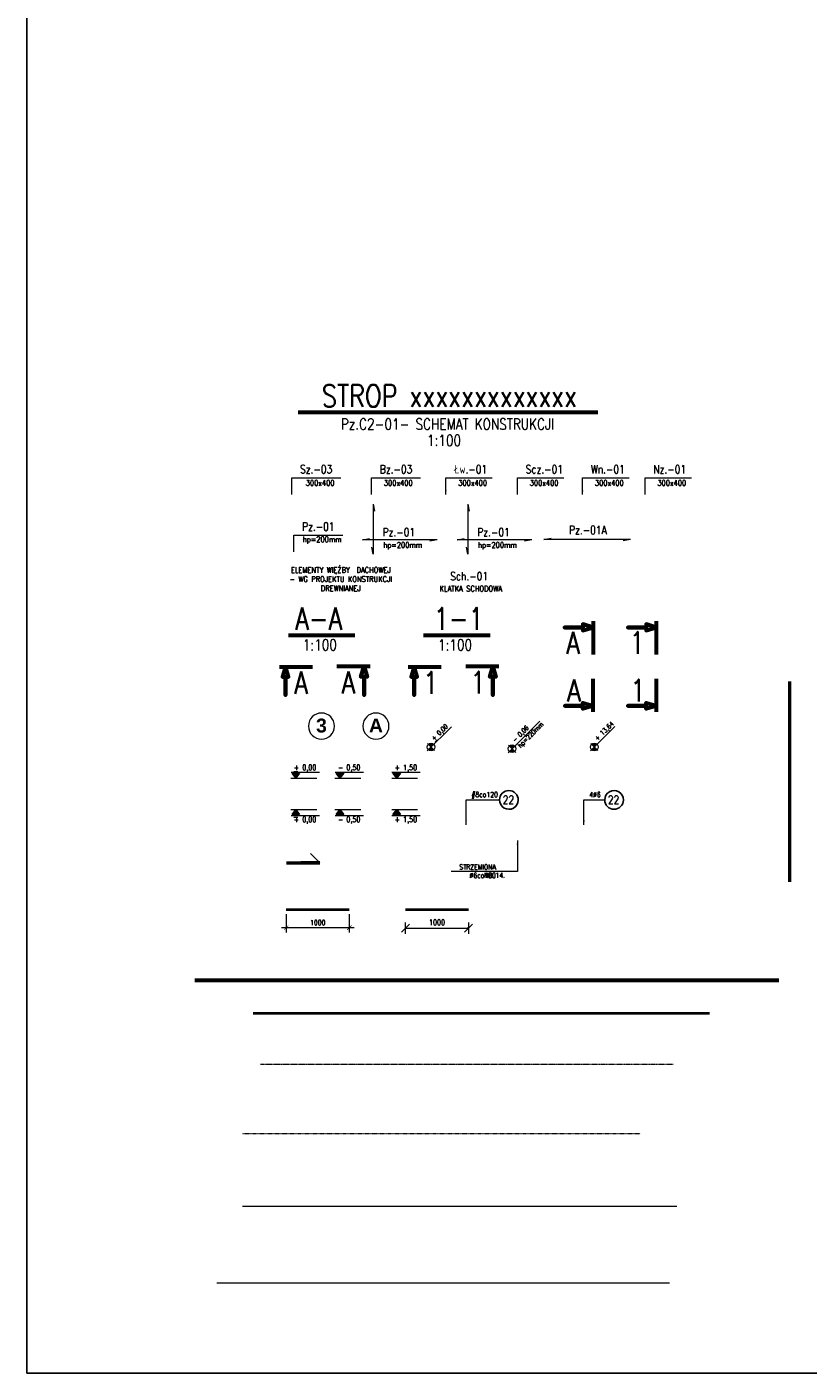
# Model space of a CAD drawing. Extents: x -1474 to 137527, y -471 to 75879.
# Tile 7 of 16: x 28900 to 41273, y 33210 to 54544. Entities that reach past the tile are written whole.
import ezdxf
from ezdxf.enums import TextEntityAlignment as Align

# ---------------------------------------------------------------- set-up
doc = ezdxf.new("R2010")
doc.units = 0
doc.header["$LTSCALE"] = 8
doc.header["$MEASUREMENT"] = 0
doc.linetypes.add('DASHDOT', pattern=[1, 0.5, -0.25, 0, -0.25])
doc.linetypes.add('HIDDEN', pattern=[0.375, 0.25, -0.125])
for name, color, linetype, lineweight in [('P-Linia1', 3, 'Continuous', 40), ('P-Linia2', 2, 'Continuous', 25), ('P-Linia3', 6, 'Continuous', 60), ('P-Linia4', 253, 'Continuous', 5), ('P-Linia5', 4, 'Continuous', 60), ('P-Opis', 1, 'Continuous', 18), ('P-Osie', 1, 'DASHDOT', 18), ('P-Przerywana', 13, 'HIDDEN', 9), ('P-Szraf', 251, 'Continuous', 5), ('P-Wymiar', 254, 'Continuous', 9), ('P-Zbrojenie', 4, 'Continuous', 50)]:
    doc.layers.add(name, color=color, linetype=linetype, lineweight=lineweight)
doc.styles.add('CDMSTYLE', font='simplex.shx', dxfattribs={"width": 0.8})
doc.styles.add('ROMANS', font='romans.shx', dxfattribs={"width": 0.7})
doc.styles.add('SIMPLEX', font='simplex.shx', dxfattribs={"width": 0.8})
doc.styles.add('STYLE10', font='arialbd.ttf')
doc.dimstyles.new('A50', dxfattribs={"dimscale": 50, "dimtxt": 1.75, "dimasz": 0.1, "dimexe": 0, "dimexo": 0, "dimgap": 1, "dimtad": 1, "dimdec": 4, "dimrnd": 0.1, "dimdsep": 46, "dimtxsty": 'ROMANS', "dimblk": '[[[[[[[[', "dimcen": 2, "dimdle": 2, "dimse1": 1, "dimse2": 1, "dimclrd": 256, "dimclrt": 1, "dimadec": 0, "dimazin": 0, "dimtfac": 1, "dimtdec": 4, "dimtix": 1, "dimtmove": 2, "dimatfit": 3, "dimldrblk": '[[[[[[[[', "dimfxl": 1, "dimtvp": 0.6, "dimtolj": 1, "dimlwd": -1, "dimarcsym": 0})
doc.dimstyles.new('C_1_50', dxfattribs={"dimscale": 0.1, "dimtxt": 800, "dimasz": 700, "dimexe": 750, "dimexo": 750, "dimgap": 400, "dimtad": 1, "dimdec": 1, "dimrnd": 1, "dimzin": 9, "dimtxsty": 'CDMSTYLE', "dimblk": 'ARCHTICK', "dimcen": 700, "dimdle": 750, "dimclrd": 256, "dimclre": 256, "dimclrt": 1, "dimadec": 1, "dimazin": 2, "dimtfac": 1, "dimtdec": 1, "dimtix": 1, "dimtmove": 2, "dimatfit": 3, "dimfxl": 1500, "dimtvp": 1, "dimtolj": 1, "dimtzin": 0, "dimlwd": -1, "dimlwe": -1, "dimarcsym": 0})

# ---------------------------------------------------------------- blocks, each defined once
blk = doc.blocks.new('_ArchTick')
at = {"color": 0, "linetype": 'ByBlock', "const_width": 0.15}
blk.add_lwpolyline([(-0.5, -0.5), (0.5, 0.5)], dxfattribs=at)
blk = doc.blocks.new('POZ')
at = {"layer": 'P-Linia4', "lineweight": 25}
blk.add_hatch(color=1, dxfattribs=at).paths.add_polyline_path([(-10585, -30733), (-10720, -30733), (-10652, -30824)])
for p, q in [((-10720, -30733), (-10652, -30824)), ((-10720, -30733), (-10585, -30733)), ((-10652, -30824), (-10585, -30733)), ((-10652, -30824), (-10652, -30824))]:
    blk.add_line(p, q, dxfattribs=at)
blk = doc.blocks.new('[[[[[[[[')
at = {"layer": 'P-Wymiar'}
for p, q in [((-12.7, -12.7), (12.7, 12.7)), ((0, 0), (-4.6, 0)), ((0, 18), (0, -18))]:
    blk.add_line(p, q, dxfattribs=at)
blk = doc.blocks.new('*D9')
at = {"layer": 'Defpoints', "color": 0, "transparency": 16777216}
for p in [(34896, 40557), (35896, 40557), (35896, 40261)]:
    blk.add_point(p, dxfattribs=at)
at = {"layer": 'P-Wymiar', "transparency": 16777216}
blk.add_line((34901, 40261), (35891, 40261), dxfattribs=at)
at = {"layer": 'P-Wymiar', "transparency": 16777216, "xscale": 5, "yscale": 5, "zscale": 5, "rotation": 180}
blk.add_blockref('[[[[[[[[', (34896, 40261), dxfattribs=at)
at = {"layer": 'P-Wymiar', "transparency": 16777216, "xscale": 5, "yscale": 5, "zscale": 5}
blk.add_blockref('[[[[[[[[', (35896, 40261), dxfattribs=at)
at = {"layer": 'P-Wymiar', "color": 1, "transparency": 16777216, "insert": (35396, 40354), "char_height": 87.5, "attachment_point": 5, "style": 'ROMANS'}
blk.add_mtext('\\A1;1000', dxfattribs=at)
blk = doc.blocks.new('*D10')
at = {"layer": 'Defpoints', "color": 0, "transparency": 16777216}
for p in [(33007, 40557), (34007, 40557), (34007, 40270)]:
    blk.add_point(p, dxfattribs=at)
at = {"layer": 'P-Wymiar', "transparency": 16777216}
for p, q in [((33007, 40482), (33007, 40195)), ((34007, 40482), (34007, 40195)), ((32932, 40270), (34082, 40270))]:
    blk.add_line(p, q, dxfattribs=at)
at = {"layer": 'P-Wymiar', "transparency": 16777216, "xscale": 70, "yscale": 70, "zscale": 70, "rotation": 180}
blk.add_blockref('_ArchTick', (33007, 40270), dxfattribs=at)
at = {"layer": 'P-Wymiar', "transparency": 16777216, "xscale": 70, "yscale": 70, "zscale": 70}
blk.add_blockref('_ArchTick', (34007, 40270), dxfattribs=at)
at = {"layer": 'P-Wymiar', "color": 1, "transparency": 16777216, "insert": (33507, 40350), "char_height": 80, "attachment_point": 5, "style": 'CDMSTYLE'}
blk.add_mtext('\\A1;1000', dxfattribs=at)

msp = doc.modelspace()

# ---------------------------------------------------------------- hatches: boundary and pattern name
at = {"layer": 'P-Linia4'}
h = msp.add_hatch(color=1, dxfattribs=at)
h.paths.add_polyline_path([(36543.01105, 43146.52543), (36585.81918, 43103.7173), (36628.62731, 43146.52543, 0.4142135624)])
h.paths.add_polyline_path([(36585.81918, 43103.7173), (36543.01105, 43060.90917, 0.4142135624), (36628.62731, 43060.90917)])
at = {"layer": 'P-Opis'}
h = msp.add_hatch(color=256, dxfattribs=at)
h.paths.add_polyline_path([(35258.63975, 43174.07167), (35301.44788, 43131.26353), (35344.25602, 43174.07167, 0.4142135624)])
h.paths.add_polyline_path([(35301.44788, 43131.26353), (35258.63975, 43088.4554, 0.4142135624), (35344.25602, 43088.4554)])
h = msp.add_hatch(color=256, dxfattribs=at)
h.paths.add_polyline_path([(37845.57004, 43175.06144), (37888.37817, 43132.25331), (37931.1863, 43175.06144, 0.4142135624)])
h.paths.add_polyline_path([(37888.37817, 43132.25331), (37845.57004, 43089.44518, 0.4142135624), (37931.1863, 43089.44518)])

# ---------------------------------------------------------------- linework, layer by layer
for p, q in [((28900.37442, 33210.17679), (28900.37442, 75878.71132)), ((53646.34407, 33210.17679), (28900.37442, 33210.17679))]:
    msp.add_line(p, q)
at = {"layer": 'P-Linia1'}
for p, q in [((33007.03554, 40557.39268), (34007.03554, 40557.39268)), ((34896.12009, 40557.39268), (35896.12009, 40557.39268)), ((32486.02091, 38915.95783), (39713.31066, 38915.95783))]:
    msp.add_line(p, q, dxfattribs=at)
at = {"layer": 'P-Linia2', "color": 2}
for points in [[(36385.92696, 42294.52253, -1), (36683.25354, 42292.44227, -1)], [(38051.87462, 42294.52253, -1), (38349.20119, 42292.44227, -1)]]:
    msp.add_lwpolyline(points, format="xyb", close=True, dxfattribs=at)
at = {"layer": 'P-Linia3', "color": 6, "linetype": 'Continuous'}
for p, q in [((33198.87981, 48441.19535), (37944.67679, 48441.19535)), ((33042.80372, 44902.25793), (34095.52699, 44902.25793)), ((35184.32199, 44902.25793), (36237.04526, 44902.25793))]:
    msp.add_line(p, q, dxfattribs=at)
at = {"layer": 'P-Linia3', "color": 6, "flags": 128}
for points in [[(37867.8396, 45125.78779), (37867.8396, 45028.58779), (37705.8396, 45077.18779), (37705.8396, 45028.58779), (37416.24363, 45028.58779), (37705.8396, 45028.58779), (37705.8396, 44979.98779), (37867.8396, 45028.58779), (37867.8396, 44599.8774)], [(38868.32996, 45125.78779), (38868.32996, 45028.58779), (38706.32996, 45077.18779), (38706.32996, 45028.58779), (38416.73399, 45028.58779), (38706.32996, 45028.58779), (38706.32996, 44979.98779), (38868.32996, 45028.58779), (38868.32996, 44599.8774)], [(32898.49547, 44404.18923), (32995.69547, 44404.18923), (32947.09547, 44242.18923), (32995.69547, 44242.18923), (32995.69547, 43952.59326), (32995.69547, 44242.18923), (33044.29547, 44242.18923), (32995.69547, 44404.18923), (33424.40586, 44404.18923)], [(34336.75743, 44406.38634), (34239.55743, 44406.38634), (34288.15743, 44244.38634), (34239.55743, 44244.38634), (34239.55743, 43954.79036), (34239.55743, 44244.38634), (34190.95743, 44244.38634), (34239.55743, 44406.38634), (33810.84704, 44406.38634)], [(34938.13419, 44404.18923), (35035.33419, 44404.18923), (34986.73419, 44242.18923), (35035.33419, 44242.18923), (35035.33419, 43952.59326), (35035.33419, 44242.18923), (35083.93419, 44242.18923), (35035.33419, 44404.18923), (35464.04458, 44404.18923)], [(36376.39615, 44406.38634), (36279.19615, 44406.38634), (36327.79615, 44244.38634), (36279.19615, 44244.38634), (36279.19615, 43954.79036), (36279.19615, 44244.38634), (36230.59615, 44244.38634), (36279.19615, 44406.38634), (35850.48576, 44406.38634)], [(37870.03671, 43687.52583), (37870.03671, 43784.72583), (37708.03671, 43736.12583), (37708.03671, 43784.72583), (37418.44074, 43784.72583), (37708.03671, 43784.72583), (37708.03671, 43833.32583), (37870.03671, 43784.72583), (37870.03671, 44213.43622)], [(38870.52707, 43687.52583), (38870.52707, 43784.72583), (38708.52707, 43736.12583), (38708.52707, 43784.72583), (38418.93109, 43784.72583), (38708.52707, 43784.72583), (38708.52707, 43833.32583), (38870.52707, 43784.72583), (38870.52707, 44213.43622)]]:
    msp.add_lwpolyline(points, dxfattribs=at)
at = {"layer": 'P-Linia4'}
for p, q in [((34384.75061, 46983.00448), (34384.75061, 46187.10086)), ((34384.75061, 46983.00448), (34406.85947, 46870.32778)), ((35884.28837, 46983.00448), (35884.28837, 46187.10086)), ((35884.28837, 46983.00448), (35906.39722, 46870.32778)), ((34213.98253, 46416.76608), (34326.65923, 46438.87493)), ((35395.89628, 46416.76608), (34213.98253, 46416.76608)), ((34384.75061, 46187.10086), (34362.64176, 46299.77756)), ((35395.89628, 46416.76608), (35283.21958, 46394.65722)), ((35713.52028, 46416.76608), (35826.19698, 46438.87493)), ((36895.43403, 46416.76608), (35713.52028, 46416.76608)), ((35884.28837, 46187.10086), (35862.17951, 46299.77756)), ((36895.43403, 46416.76608), (36782.75733, 46394.65722)), ((37089.89073, 46420.33993), (37202.56743, 46442.44879)), ((38458.72661, 46420.33993), (37089.89073, 46420.33993)), ((38458.72661, 46420.33993), (38346.04991, 46398.23108)), ((36524.60314, 43042.50125), (37024.50035, 43542.39846)), ((35240.23184, 43070.04749), (35624.85401, 43454.66966)), ((37827.16212, 43071.03727), (38211.78429, 43455.65943)), ((35244.86821, 43187.84321), (35358.02756, 43074.68386)), ((36529.23951, 43160.29697), (36642.39886, 43047.13763)), ((37831.7985, 43188.83298), (37944.95784, 43075.67364)), ((33083.96842, 42735.9494), (33533.67083, 42735.9494)), ((33783.20374, 42735.9494), (34232.90615, 42735.9494)), ((34681.80067, 42735.9494), (35131.50307, 42735.9494)), ((33080.75614, 42640.19141), (33490.49661, 42640.19141)), ((33779.99146, 42640.19141), (34189.73193, 42640.19141)), ((34678.58839, 42640.19141), (35088.32886, 42640.19141)), ((33080.75614, 42142.69715), (33490.49661, 42142.69715)), ((33083.96842, 42046.93916), (33533.67083, 42046.93916)), ((33779.99146, 42142.69715), (34189.73193, 42142.69715)), ((33783.20374, 42046.93916), (34232.90615, 42046.93916)), ((34678.58839, 42142.69715), (35088.32886, 42142.69715)), ((34681.80067, 42046.93916), (35131.50307, 42046.93916))]:
    msp.add_line(p, q, dxfattribs=at)
at = {"layer": 'P-Linia4', "color": 2}
msp.add_line((33389.93384, 41445.59366), (33539.93384, 41295.59366), dxfattribs=at)
at = {"layer": 'P-Linia4', "ltscale": 0.05}
for points in [[(33772.22442, 43464.14302, 1), (33359.26074, 43464.14302, 1)], [(34635.1881, 43464.14302, 1), (34222.22441, 43464.14302, 1)]]:
    msp.add_lwpolyline(points, format="xyb", close=True, dxfattribs=at)
at = {"layer": 'P-Linia4'}
for centre in [(35301.44788, 43131.26353), (36585.81918, 43103.7173), (37888.37817, 43132.25331)]:
    msp.add_circle(centre, 60.53984, dxfattribs=at)
at = {"layer": 'P-Linia5'}
msp.add_line((31560.92801, 39435.89737), (40811.85887, 39435.89737), dxfattribs=at)
at = {"layer": 'P-Opis'}
for p, q in [((35368.11792, 43215.15966), (35399.39776, 43248.10081)), ((33127.64991, 42744.74767), (33188.86746, 42744.74767)), ((33127.64991, 42023.00827), (33188.86746, 42023.00827))]:
    msp.add_line(p, q, dxfattribs=at)
at = {"layer": 'P-Osie'}
msp.add_line((32312.56597, 37009.51285), (38614.76281, 37009.51285), dxfattribs=at)
at = {"layer": 'P-Przerywana'}
msp.add_line((32601.65766, 38107.16299), (39135.12764, 38107.16299), dxfattribs=at)
at = {"layer": 'P-Szraf'}
msp.add_line((32312.56597, 35854.09182), (39192.94583, 35854.09182), dxfattribs=at)
at = {"layer": 'P-Wymiar'}
msp.add_line((31907.83789, 34640.89956), (39077.30944, 34640.89956), dxfattribs=at)
at = {"layer": 'P-Zbrojenie'}
for p, q in [((40985.31381, 40995.71582), (40985.31381, 44173.12395)), ((33014.45656, 41295.59366), (33539.93384, 41295.59366)), ((33539.93384, 41295.59366), (33239.93384, 41295.59366)), ((33539.93384, 41295.59366), (33364.93384, 41295.59366)), ((33539.93384, 41295.59366), (33389.93384, 41295.59366))]:
    msp.add_line(p, q, dxfattribs=at)

# ---------------------------------------------------------------- block references
at = {"layer": 'P-Linia4', "lineweight": 25, "xscale": 0.8775000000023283, "yscale": 0.8775000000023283, "zscale": 0.8775000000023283}
for p in [(42506.7612, 69688.15348), (43205.99652, 69688.15348), (44104.59344, 69688.15348)]:
    msp.add_blockref('POZ', p, dxfattribs=at)
at = {"layer": 'P-Linia4', "lineweight": 25, "xscale": -0.8775000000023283, "yscale": 0.8775000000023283, "zscale": 0.8775, "rotation": 180}
for p in [(42506.7612, 15094.73508), (43205.99652, 15094.73508), (44104.59344, 15094.73508)]:
    msp.add_blockref('POZ', p, dxfattribs=at)

# ---------------------------------------------------------------- texts
at = {"layer": 'P-Linia1', "color": 3, "linetype": 'Continuous', "insert": (35562.31569, 48249.79607), "char_height": 175, "width": 10389.9206588, "attachment_point": 5, "style": 'SIMPLEX'}
msp.add_mtext('Pz.C2-01- SCHEMAT KONSTRUKCJI', dxfattribs=at)
at = {"layer": 'P-Linia1', "color": 3, "linetype": 'Continuous', "char_height": 175, "attachment_point": 1, "style": 'SIMPLEX'}
for insert in [(35237.39449, 48079.99014), (33270.23109, 44838.54174), (35411.74937, 44838.54174)]:
    msp.add_mtext('1:100', dxfattribs=dict(at, insert=insert))
at = {"layer": 'P-Linia1', "color": 3, "char_height": 131.25, "attachment_point": 4, "style": 'CDMSTYLE'}
for s, insert in [('{\\Fsimplex.shx|c238;S}z.-03', (33227.42547, 47534.53059)), ('{\\Fsimplex.shx|c238;B}z.-03', (34490.63809, 47534.53059)), ('{\\Fsimplex.shx|c238;Łw}.-0{\\Fsimplex.shx|c238;1}', (35669.41576, 47534.53059)), ('{\\Fsimplex.shx|c238;Scz}.-0{\\Fsimplex.shx|c238;1}', (36800.68493, 47534.53059)), ('{\\Fsimplex.shx|c238;Wn}.-0{\\Fsimplex.shx|c238;1}', (37834.66337, 47534.53059)), ('{\\Fsimplex.shx|c238;Nz}.-0{\\Fsimplex.shx|c238;1}', (38823.68625, 47534.53059)), ('{\\Fsimplex.shx|c238;Pz.-01}', (33259.50906, 46626.30875)), ('{\\Fsimplex.shx|c238;Pz.-01}', (34535.55155, 46536.94655)), ('{\\Fsimplex.shx|c238;Pz.-01}', (36035.0893, 46536.94655)), ('Pz.-01A', (37488.91997, 46570.97855)), ('{\\Fsimplex.shx|c238;Sch.-01}', (35605.09425, 45839.52728))]:
    msp.add_mtext(s, dxfattribs=dict(at, insert=insert))
at = {"layer": 'P-Linia3', "color": 6, "style": 'SIMPLEX', "width": 0.8}
for s, p in [('A', (37443.93241, 44784.78618)), ('1', (38444.42277, 44784.78618)), ('A', (33135.98054, 44151.96152)), ('A', (33885.93902, 44154.15863)), ('1', (35175.61926, 44151.96152)), ('1', (35925.57774, 44154.15863)), ('A', (37458.40337, 44029.18588)), ('1', (38458.89372, 44029.18588))]:
    msp.add_text(s, height=350, dxfattribs=at).set_placement(p, align=Align.MIDDLE_LEFT)
at = {"layer": 'P-Linia3', "color": 6, "linetype": 'Continuous', "char_height": 350, "style": 'SIMPLEX'}
for s, insert, attachment_point in [('STROP {\\Fsimplex.shx|c238;xxxxxxxxxxxxx}', (35593.63794, 48696.65842), 5), ('A-A', (33151.588, 45166.69352), 4), ('{\\Fsimplex.shx|c238;1}-{\\Fsimplex.shx|c238;1}', (35344.44494, 45166.69352), 4)]:
    msp.add_mtext(s, dxfattribs=dict(at, insert=insert, attachment_point=attachment_point))
at = {"layer": 'P-Linia4', "color": 1, "lineweight": 25, "char_height": 87.75, "attachment_point": 4, "style": 'SIMPLEX'}
for s, insert in [('{\\Fsimplex.shx|c238;+} {\\Fsimplex.shx|c238;0,00}', (33127.64991, 42794.38737)), ('{\\Fsimplex.shx|c238;+} {\\Fsimplex.shx|c238;1,50}', (34725.48216, 42794.38737)), ('- 0,{\\Fsimplex.shx|c238;50}', (33826.88523, 42794.38737)), ('{\\Fsimplex.shx|c238;+} {\\Fsimplex.shx|c238;0,00}', (33127.64991, 41973.36857)), ('- 0,{\\Fsimplex.shx|c238;50}', (33826.88523, 41973.36857)), ('{\\Fsimplex.shx|c238;+} {\\Fsimplex.shx|c238;1,50}', (34725.48216, 41973.36857))]:
    msp.add_mtext(s, dxfattribs=dict(at, insert=insert))
at = {"layer": 'P-Linia5', "insert": (36474.0207, 41058.57739), "char_height": 80, "width": 1825.6882908, "attachment_point": 9, "style": 'CDMSTYLE'}
msp.add_mtext('{\\Fsimplex.shx|c238;NR 14.}', dxfattribs=at)
at = {"layer": 'P-Opis', "linetype": 'Continuous', "ltscale": 0.05, "style": 'STYLE10'}
for s, p in [('3', (33565.74258, 43472.71444)), ('A', (34428.70626, 43472.71444))]:
    msp.add_text(s, height=220, dxfattribs=at).set_placement(p, align=Align.MIDDLE_CENTER)
at = {"layer": 'P-Opis', "char_height": 131.25, "attachment_point": 5, "style": 'CDMSTYLE'}
for s, insert in [('{\\Fsimplex.shx|c238;\\H0.6667x;\\C1;300x400}', (33544.29416, 47317.52445)), ('{\\Fsimplex.shx|c238;\\H0.6667x;\\C1;300x400}', (34781.83378, 47317.52445)), ('{\\Fsimplex.shx|c238;\\H0.6667x;\\C1;300x400}', (35960.61145, 47317.52445)), ('{\\Fsimplex.shx|c238;\\H0.6667x;\\C1;300x400}', (37091.88062, 47317.52445)), ('{\\Fsimplex.shx|c238;\\H0.6667x;\\C1;300x400}', (38125.85906, 47317.52445)), ('{\\Fsimplex.shx|c238;\\H0.6667x;\\C1;300x400}', (39114.88194, 47317.52445)), ('{\\Fsimplex.shx|c238;\\H0.6667x;\\C1;hp=200mm}', (33576.37774, 46409.30261)), ('{\\Fsimplex.shx|c238;\\H0.6667x;\\C1;hp=200mm}', (34852.42024, 46319.94041)), ('{\\Fsimplex.shx|c238;\\H0.6667x;\\C1;hp=200mm}', (36351.95799, 46319.94041)), ('{\\C7;22}', (36527.03918, 42296.35097)), ('{\\C7;22}', (38192.98684, 42296.35097))]:
    msp.add_mtext(s, dxfattribs=dict(at, insert=insert))
at = {"layer": 'P-Opis', "color": 1, "char_height": 87.5, "attachment_point": 2, "style": 'CDMSTYLE'}
for s, insert in [('ELEMENTY{\\Fsimplex.shx|c238; WIĘŹBY } DACHOWEJ\\P- WG PROJEKTU KONSTRUKCJI\\PDREWNIANEJ', (33872.1762, 45982.65612)), ('{\\Fsimplex.shx|c238;KLATKA SCHODOWA}', (35930.22648, 45686.90011))]:
    msp.add_mtext(s, dxfattribs=dict(at, insert=insert))
at = {"layer": 'P-Opis', "color": 1, "char_height": 75, "attachment_point": 4, "rotation": 45, "style": 'SIMPLEX'}
for s, insert in [('- 0,06\\Php=220mm', (36657.29716, 43175.19527)), ('+ {\\Fsimplex.shx|c238;0,00}', (35332.15026, 43243.51711)), ('+ 13,64', (37919.08054, 43244.50689))]:
    msp.add_mtext(s, dxfattribs=dict(at, insert=insert))
at = {"layer": 'P-Opis', "color": 1, "char_height": 80, "width": 1825.6882908, "style": 'CDMSTYLE'}
for s, insert, attachment_point in [('#8co120', (35940.32467, 42418.39016), 1), ('{\\Fsimplex.shx|c238;4%%C6}', (37806.6141, 42418.39016), 1), ('STRZEMIONA\\P%%C6co100{\\Fsimplex.shx|c238;    } ', (36328.07527, 41056.95438), 9)]:
    msp.add_mtext(s, dxfattribs=dict(at, insert=insert, attachment_point=attachment_point))

# ---------------------------------------------------------------- dimensions: what is measured, and where the dimension line sits
at = {"layer": 'P-Wymiar'}
for base, p1, p2, dimstyle, picture, middle in [((34007.03554, 40269.56231), (33007.03554, 40557.39268), (34007.03554, 40557.39268), 'C_1_50', '*D10', (33507.03554, 40349.56231)), ((35896.12009, 40260.50316), (34896.12009, 40557.39268), (35896.12009, 40557.39268), 'A50', '*D9', (35396.12009, 40354.25316))]:
    dim = msp.add_linear_dim(base=base, p1=p1, p2=p2, dimstyle=dimstyle, dxfattribs=at)
    dim.commit()
    dim.dimension.update_dxf_attribs({"geometry": picture, "text_midpoint": middle})

# ---------------------------------------------------------------- leaders
for points in [[(33095.13023, 47132.21608), (33095.13023, 47400.14256), (33869.99601, 47400.14256)], [(34358.34285, 47132.21608), (34358.34285, 47400.14256), (35133.97951, 47400.14256)], [(35537.12052, 47132.21608), (35537.12052, 47400.14256), (36271.92392, 47400.14256)], [(36668.38969, 47132.21608), (36668.38969, 47400.14256), (37403.19309, 47400.14256)], [(37702.36814, 47132.21608), (37702.36814, 47400.14256), (38437.17153, 47400.14256)], [(38691.39101, 47132.21608), (38691.39101, 47400.14256), (39426.19441, 47400.14256)], [(33127.21382, 46223.99423), (33127.21382, 46491.92071), (33902.0796, 46491.92071)], [(35857.78312, 41899.36066), (35857.78312, 42294.52253), (36385.92696, 42294.52253)], [(37724.07255, 41899.36066), (37724.07255, 42294.52253), (38051.87462, 42294.52253)], [(36668.57414, 41652.06924), (36668.57414, 41159.86788), (35621.18823, 41159.86788)]]:
    msp.add_leader(points, dimstyle='C_1_50', dxfattribs=at)

doc.saveas('drawing.dxf')
